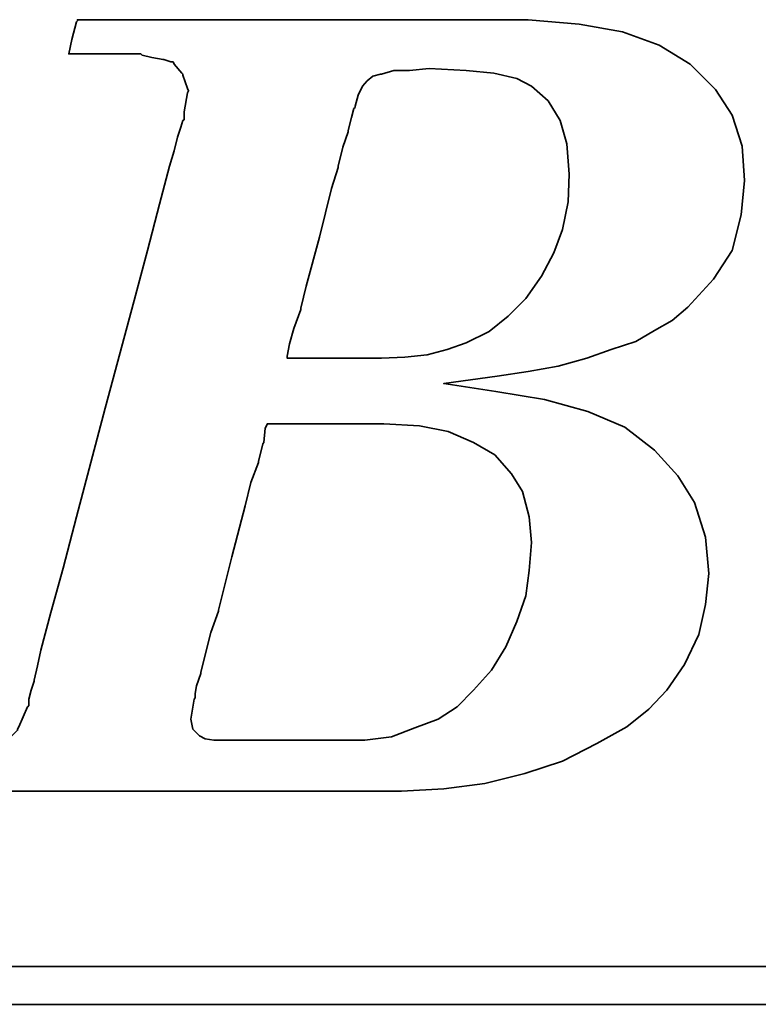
# Model space of a CAD drawing. Header units: inches. Extents: x 8 to 3755, y -1270 to 515.
# Tile 34 of 50: x 480 to 489, y 335 to 347. Entities that reach past the tile are written whole.
import ezdxf

# ---------------------------------------------------------------- set-up
doc = ezdxf.new("R2010")
doc.units = ezdxf.units.IN
doc.layers.add('DIM', color=4, linetype='Continuous')
doc.layers.add('layer 1', color=7, linetype='Continuous')

# ---------------------------------------------------------------- blocks, each defined once
blk = doc.blocks.new('TBI MOTION logo(完整正式版)')
at = {"layer": 'layer 1', "color": 22, "lineweight": 35}
for points, knots in [([(-64.65375, -6.86375), (-64.65375, -6.86375), (-64.84375, -7.29625), (-64.84375, -7.29625), (-64.84375, -7.29625), (-64.84375, -7.29625), (-64.86875, -7.34375), (-64.86875, -7.34375), (-64.86875, -7.34375), (-64.86875, -7.34375), (-64.86875, -7.36875), (-64.86875, -7.36875), (-64.86875, -7.36875), (-64.86875, -7.36875), (-65.15375, -7.65375), (-65.15375, -7.65375), (-65.15375, -7.65375), (-65.15375, -7.65375), (-65.17875, -7.65375), (-65.17875, -7.65375), (-65.17875, -7.65375), (-65.17875, -7.65375), (-65.20375, -7.67875), (-65.20375, -7.67875), (-65.20375, -7.67875), (-65.20375, -7.67875), (-65.58875, -7.87125), (-65.58875, -7.87125), (-65.58875, -7.87125), (-65.58875, -7.87125), (-65.63375, -7.87125), (-65.63375, -7.87125), (-65.63375, -7.87125), (-65.63375, -7.87125), (-65.65875, -7.89375), (-65.65875, -7.89375), (-65.65875, -7.89375), (-65.65875, -7.89375), (-66.09375, -7.94375), (-66.09375, -7.94375), (-66.09375, -7.94375), (-66.09375, -7.94375), (-66.11375, -7.94375), (-66.11375, -7.94375), (-66.11375, -7.94375), (-66.11375, -7.94375), (-66.16375, -7.94375), (-66.16375, -7.94375), (-66.16375, -7.94375), (-66.16375, -7.94375), (-66.30875, -7.94375), (-66.30875, -7.94375), (-66.30875, -7.94375), (-66.30875, -7.94375), (-66.69375, -7.94375), (-66.69375, -7.94375), (-66.69375, -7.94375), (-66.69375, -7.94375), (-67.07375, -7.94375), (-67.07375, -7.94375), (-67.07375, -7.94375), (-67.07375, -7.94375), (-67.12375, -7.94375), (-67.12375, -7.94375), (-67.12375, -7.94375), (-67.12375, -7.94375), (-67.12375, -7.96625), (-67.12375, -7.96625), (-67.12375, -7.96625), (-67.12375, -7.96625), (-67.14875, -7.99125), (-67.14875, -7.99125), (-67.14875, -7.99125), (-67.14875, -7.99125), (-67.24375, -8.34875), (-67.24375, -8.34875), (-67.24375, -8.34875), (-67.24375, -8.34875), (-67.31375, -8.68625), (-67.31375, -8.68625), (-67.31375, -8.68625), (-67.31375, -8.68625), (-67.26875, -8.68625), (-67.26875, -8.68625), (-67.26875, -8.68625), (-67.26875, -8.68625), (-67.07375, -8.68625), (-67.07375, -8.68625), (-67.07375, -8.68625), (-67.07375, -8.68625), (-66.54875, -8.68625), (-66.54875, -8.68625), (-66.54875, -8.68625), (-66.54875, -8.68625), (-65.82625, -8.68625), (-65.82625, -8.68625), (-65.82625, -8.68625), (-65.82625, -8.68625), (-65.01375, -8.68625), (-65.01375, -8.68625), (-65.01375, -8.68625), (-65.01375, -8.68625), (-64.05375, -8.68625), (-64.05375, -8.68625), (-64.05375, -8.68625), (-64.05375, -8.68625), (-62.08375, -8.68625), (-62.08375, -8.68625), (-62.08375, -8.68625), (-62.08375, -8.68625), (-60.06875, -8.68625), (-60.06875, -8.68625), (-60.06875, -8.68625), (-60.06875, -8.68625), (-59.10875, -8.68625), (-59.10875, -8.68625), (-59.10875, -8.68625), (-59.10875, -8.68625), (-58.29375, -8.68625), (-58.29375, -8.68625), (-58.29375, -8.68625), (-58.29375, -8.68625), (-57.57375, -8.68625), (-57.57375, -8.68625), (-57.57375, -8.68625), (-57.57375, -8.68625), (-57.04875, -8.68625), (-57.04875, -8.68625), (-57.04875, -8.68625), (-57.04875, -8.68625), (-56.85375, -8.68625), (-56.85375, -8.68625), (-56.85375, -8.68625), (-56.85375, -8.68625), (-56.70875, -8.68625), (-56.70875, -8.68625), (-56.70875, -8.68625), (-56.70875, -8.68625), (-56.61375, -8.68625), (-56.61375, -8.68625), (-56.61375, -8.68625), (-56.61375, -8.68625), (-56.56875, -8.68625), (-56.56875, -8.68625), (-56.56875, -8.68625), (-56.56875, -8.68625), (-55.65375, -8.63875), (-55.65375, -8.63875), (-55.65375, -8.63875), (-55.65375, -8.63875), (-54.76875, -8.51875), (-54.76875, -8.51875), (-54.76875, -8.51875), (-54.76875, -8.51875), (-53.90375, -8.30375), (-53.90375, -8.30375), (-53.90375, -8.30375), (-53.90375, -8.30375), (-53.08875, -8.03875), (-53.08875, -8.03875), (-53.08875, -8.03875), (-53.08875, -8.03875), (-52.34375, -7.65375), (-52.34375, -7.65375), (-52.34375, -7.65375), (-52.34375, -7.65375), (-51.69875, -7.29625), (-51.69875, -7.29625), (-51.69875, -7.29625), (-51.69875, -7.29625), (-51.21875, -6.91125), (-51.21875, -6.91125), (-51.21875, -6.91125), (-51.21875, -6.91125), (-50.83375, -6.50375), (-50.83375, -6.50375), (-50.83375, -6.50375), (-50.83375, -6.50375), (-50.44875, -5.94875), (-50.44875, -5.94875), (-50.44875, -5.94875), (-50.44875, -5.94875), (-50.13875, -5.30375), (-50.13875, -5.30375), (-50.13875, -5.30375), (-50.13875, -5.30375), (-49.99375, -4.65375), (-49.99375, -4.65375), (-49.99375, -4.65375), (-49.99375, -4.65375), (-49.92375, -3.98375), (-49.92375, -3.98375), (-49.92375, -3.98375), (-49.92375, -3.98375), (-49.99375, -3.19374), (-49.99375, -3.19374), (-49.99375, -3.19374), (-49.99375, -3.19374), (-50.23374, -2.44874), (-50.23374, -2.44874), (-50.23374, -2.44874), (-50.23374, -2.44874), (-50.59375, -1.87374), (-50.59375, -1.87374), (-50.59375, -1.87374), (-50.59375, -1.87374), (-51.09875, -1.31874), (-51.09875, -1.31874), (-51.09875, -1.31874), (-51.09875, -1.31874), (-51.74375, -0.81875), (-51.74375, -0.81875), (-51.74375, -0.81875), (-51.74375, -0.81875), (-52.53875, -0.48125), (-52.53875, -0.48125), (-52.53875, -0.48125), (-52.53875, -0.48125), (-53.47375, -0.21875), (-53.47375, -0.21875), (-53.47375, -0.21875), (-53.47375, -0.21875), (-54.52875, -0.04874), (-54.52875, -0.04874), (-54.52875, -0.04874), (-54.52875, -0.04874), (-55.65375, 0.12125), (-55.65375, 0.12125), (-55.65375, 0.12125), (-55.65375, 0.12125), (-54.50375, 0.28624), (-54.50375, 0.28624), (-54.50375, 0.28624), (-54.50375, 0.28624), (-53.83375, 0.38124), (-53.83375, 0.38124), (-53.83375, 0.38124), (-53.83375, 0.38124), (-53.18375, 0.50125), (-53.18375, 0.50125), (-53.18375, 0.50125), (-53.18375, 0.50125), (-52.55875, 0.66874), (-52.55875, 0.66874), (-52.55875, 0.66874), (-52.55875, 0.66874), (-52.03375, 0.86124), (-52.03375, 0.86124), (-52.03375, 0.86124), (-52.03375, 0.86124), (-51.50374, 1.03124), (-51.50374, 1.03124), (-51.50374, 1.03124), (-51.50374, 1.03124), (-51.09875, 1.27125), (-51.09875, 1.27125), (-51.09875, 1.27125), (-51.09875, 1.27125), (-50.71375, 1.48624), (-50.71375, 1.48624), (-50.71375, 1.48624), (-50.71375, 1.48624), (-50.37625, 1.77625), (-50.37625, 1.77625), (-50.37625, 1.77625), (-50.37625, 1.77625), (-49.82375, 2.37625), (-49.82375, 2.37625), (-49.82375, 2.37625), (-49.82375, 2.37625), (-49.41875, 2.99625), (-49.41875, 2.99625), (-49.41875, 2.99625), (-49.41875, 2.99625), (-49.22375, 3.76625), (-49.22375, 3.76625), (-49.22375, 3.76625), (-49.22375, 3.76625), (-49.15375, 4.50874), (-49.15375, 4.50874), (-49.15375, 4.50874), (-49.15375, 4.50874), (-49.20375, 5.25125), (-49.20375, 5.25125), (-49.20375, 5.25125), (-49.20375, 5.25125), (-49.41875, 5.92625), (-49.41875, 5.92625), (-49.41875, 5.92625), (-49.41875, 5.92625), (-49.77875, 6.47625), (-49.77875, 6.47625), (-49.77875, 6.47625), (-49.77875, 6.47625), (-50.33125, 7.02624), (-50.33125, 7.02624), (-50.33125, 7.02624), (-50.33125, 7.02624), (-51.00125, 7.43625), (-51.00125, 7.43625), (-51.00125, 7.43625), (-51.00125, 7.43625), (-51.79375, 7.72625), (-51.79375, 7.72625), (-51.79375, 7.72625), (-51.79375, 7.72625), (-52.72875, 7.89124), (-52.72875, 7.89124), (-52.72875, 7.89124), (-52.72875, 7.89124), (-53.83375, 7.98625), (-53.83375, 7.98625), (-53.83375, 7.98625), (-53.83375, 7.98625), (-53.92875, 7.98625), (-53.92875, 7.98625), (-53.92875, 7.98625), (-53.92875, 7.98625), (-54.26375, 7.98625), (-54.26375, 7.98625), (-54.26375, 7.98625), (-54.26375, 7.98625), (-54.74375, 7.98625), (-54.74375, 7.98625), (-54.74375, 7.98625), (-54.74375, 7.98625), (-55.36875, 7.98625), (-55.36875, 7.98625), (-55.36875, 7.98625), (-55.36875, 7.98625), (-56.13375, 7.98625), (-56.13375, 7.98625), (-56.13375, 7.98625), (-56.13375, 7.98625), (-56.94875, 7.98625), (-56.94875, 7.98625), (-56.94875, 7.98625), (-56.94875, 7.98625), (-58.77625, 7.98625), (-58.77625, 7.98625), (-58.77625, 7.98625), (-58.77625, 7.98625), (-60.59875, 7.98625), (-60.59875, 7.98625), (-60.59875, 7.98625), (-60.59875, 7.98625), (-61.41375, 7.98625), (-61.41375, 7.98625), (-61.41375, 7.98625), (-61.41375, 7.98625), (-62.17875, 7.98625), (-62.17875, 7.98625), (-62.17875, 7.98625), (-62.17875, 7.98625), (-62.80375, 7.98625), (-62.80375, 7.98625), (-62.80375, 7.98625), (-62.80375, 7.98625), (-63.30625, 7.98625), (-63.30625, 7.98625), (-63.30625, 7.98625), (-63.30625, 7.98625), (-63.57375, 7.98625), (-63.57375, 7.98625), (-63.57375, 7.98625), (-63.57375, 7.98625), (-63.57375, 7.96375), (-63.57375, 7.96375), (-63.57375, 7.96375), (-63.57375, 7.96375), (-63.59875, 7.94125), (-63.59875, 7.94125), (-63.59875, 7.94125), (-63.59875, 7.94125), (-63.69375, 7.55625), (-63.69375, 7.55625), (-63.69375, 7.55625), (-63.69375, 7.55625), (-63.76375, 7.24624), (-63.76375, 7.24624), (-63.76375, 7.24624), (-63.76375, 7.24624), (-63.23875, 7.24624), (-63.23875, 7.24624), (-63.23875, 7.24624), (-63.23875, 7.24624), (-62.75875, 7.24624), (-62.75875, 7.24624), (-62.75875, 7.24624), (-62.75875, 7.24624), (-62.61125, 7.24624), (-62.61125, 7.24624), (-62.61125, 7.24624), (-62.61125, 7.24624), (-62.56625, 7.24624), (-62.56625, 7.24624), (-62.56625, 7.24624), (-62.56625, 7.24624), (-62.22875, 7.24624), (-62.22875, 7.24624), (-62.22875, 7.24624), (-62.22875, 7.24624), (-62.20375, 7.24624), (-62.20375, 7.24624), (-62.20375, 7.24624), (-62.20375, 7.24624), (-62.17875, 7.21875), (-62.17875, 7.21875), (-62.17875, 7.21875), (-62.17875, 7.21875), (-61.96375, 7.17125), (-61.96375, 7.17125), (-61.96375, 7.17125), (-61.96375, 7.17125), (-61.72375, 7.12624), (-61.72375, 7.12624), (-61.72375, 7.12624), (-61.72375, 7.12624), (-61.70375, 7.12624), (-61.70375, 7.12624), (-61.70375, 7.12624), (-61.70375, 7.12624), (-61.55875, 7.07624), (-61.55875, 7.07624), (-61.55875, 7.07624), (-61.55875, 7.07624), (-61.50875, 7.07624), (-61.50875, 7.07624), (-61.50875, 7.07624), (-61.50875, 7.07624), (-61.48375, 7.02624), (-61.48375, 7.02624), (-61.48375, 7.02624), (-61.48375, 7.02624), (-61.31875, 6.83375), (-61.31875, 6.83375), (-61.31875, 6.83375), (-61.31875, 6.83375), (-61.29375, 6.81125), (-61.29375, 6.81125), (-61.29375, 6.81125), (-61.29375, 6.81125), (-61.29375, 6.78625), (-61.29375, 6.78625), (-61.29375, 6.78625), (-61.29375, 6.78625), (-61.19875, 6.50124), (-61.19875, 6.50124), (-61.19875, 6.50124), (-61.19875, 6.50124), (-61.17375, 6.45124), (-61.17375, 6.45124), (-61.17375, 6.45124), (-61.17375, 6.45124), (-61.19875, 6.40625), (-61.19875, 6.40625), (-61.19875, 6.40625), (-61.19875, 6.40625), (-61.26875, 5.99624), (-61.26875, 5.99624), (-61.26875, 5.99624), (-61.26875, 5.99624), (-61.26875, 5.85125), (-61.26875, 5.85125), (-61.26875, 5.85125), (-61.26875, 5.85125), (-61.26875, 5.82625), (-61.26875, 5.82625), (-61.26875, 5.82625), (-61.26875, 5.82625), (-61.29375, 5.80625), (-61.29375, 5.80625), (-61.29375, 5.80625), (-61.29375, 5.80625), (-61.34125, 5.66125), (-61.34125, 5.66125), (-61.34125, 5.66125), (-61.34125, 5.66125), (-61.41375, 5.44625), (-61.41375, 5.44625), (-61.41375, 5.44625), (-61.41375, 5.44625), (-61.48375, 5.15625), (-61.48375, 5.15625), (-61.48375, 5.15625), (-61.48375, 5.15625), (-61.58375, 4.82124), (-61.58375, 4.82124), (-61.58375, 4.82124), (-61.58375, 4.82124), (-61.79875, 4.00375), (-61.79875, 4.00375), (-61.79875, 4.00375), (-61.79875, 4.00375), (-62.05875, 2.99625), (-62.05875, 2.99625), (-62.05875, 2.99625), (-62.05875, 2.99625), (-62.34875, 1.91625), (-62.34875, 1.91625), (-62.34875, 1.91625), (-62.34875, 1.91625), (-62.97375, -0.41124), (-62.97375, -0.41124), (-62.97375, -0.41124), (-62.97375, -0.41124), (-63.59875, -2.75875), (-63.59875, -2.75875), (-63.59875, -2.75875), (-63.59875, -2.75875), (-63.88375, -3.86374), (-63.88375, -3.86374), (-63.88375, -3.86374), (-63.88375, -3.86374), (-64.14875, -4.82374), (-64.14875, -4.82374), (-64.14875, -4.82374), (-64.14875, -4.82374), (-64.36375, -5.64125), (-64.36375, -5.64125), (-64.36375, -5.64125), (-64.36375, -5.64125), (-64.43625, -5.97625), (-64.43625, -5.97625), (-64.43625, -5.97625), (-64.43625, -5.97625), (-64.50875, -6.28625), (-64.50875, -6.28625), (-64.50875, -6.28625), (-64.50875, -6.28625), (-64.50875, -6.30875), (-64.50875, -6.30875), (-64.50875, -6.30875), (-64.50875, -6.30875), (-64.57875, -6.50375), (-64.57875, -6.50375), (-64.57875, -6.50375), (-64.57875, -6.50375), (-64.62875, -6.69625), (-64.62875, -6.69625), (-64.62875, -6.69625), (-64.62875, -6.69625), (-64.62875, -6.76875), (-64.62875, -6.76875), (-64.62875, -6.76875), (-64.62875, -6.76875), (-64.62875, -6.81375), (-64.62875, -6.81375), (-64.62875, -6.81375), (-64.62875, -6.81375), (-64.62875, -6.83875), (-64.62875, -6.83875), (-64.62875, -6.83875), (-64.62875, -6.83875), (-64.65375, -6.86375), (-64.65375, -6.86375)], [0, 0, 0, 0, 0.00719424, 0.00719424, 0.00719424, 0.00719424, 0.01438849, 0.01438849, 0.01438849, 0.01438849, 0.02158273, 0.02158273, 0.02158273, 0.02158273, 0.02877698, 0.02877698, 0.02877698, 0.02877698, 0.03597122, 0.03597122, 0.03597122, 0.03597122, 0.04316547, 0.04316547, 0.04316547, 0.04316547, 0.05035971, 0.05035971, 0.05035971, 0.05035971, 0.05755396, 0.05755396, 0.05755396, 0.05755396, 0.0647482, 0.0647482, 0.0647482, 0.0647482, 0.07194245, 0.07194245, 0.07194245, 0.07194245, 0.07913669, 0.07913669, 0.07913669, 0.07913669, 0.08633094, 0.08633094, 0.08633094, 0.08633094, 0.09352518, 0.09352518, 0.09352518, 0.09352518, 0.10071942, 0.10071942, 0.10071942, 0.10071942, 0.10791367, 0.10791367, 0.10791367, 0.10791367, 0.11510791, 0.11510791, 0.11510791, 0.11510791, 0.12230216, 0.12230216, 0.12230216, 0.12230216, 0.1294964, 0.1294964, 0.1294964, 0.1294964, 0.13669065, 0.13669065, 0.13669065, 0.13669065, 0.14388489, 0.14388489, 0.14388489, 0.14388489, 0.15107914, 0.15107914, 0.15107914, 0.15107914, 0.15827338, 0.15827338, 0.15827338, 0.15827338, 0.16546763, 0.16546763, 0.16546763, 0.16546763, 0.17266187, 0.17266187, 0.17266187, 0.17266187, 0.17985612, 0.17985612, 0.17985612, 0.17985612, 0.18705036, 0.18705036, 0.18705036, 0.18705036, 0.1942446, 0.1942446, 0.1942446, 0.1942446, 0.20143885, 0.20143885, 0.20143885, 0.20143885, 0.20863309, 0.20863309, 0.20863309, 0.20863309, 0.21582734, 0.21582734, 0.21582734, 0.21582734, 0.22302158, 0.22302158, 0.22302158, 0.22302158, 0.23021583, 0.23021583, 0.23021583, 0.23021583, 0.23741007, 0.23741007, 0.23741007, 0.23741007, 0.24460432, 0.24460432, 0.24460432, 0.24460432, 0.25179856, 0.25179856, 0.25179856, 0.25179856, 0.25899281, 0.25899281, 0.25899281, 0.25899281, 0.26618705, 0.26618705, 0.26618705, 0.26618705, 0.27338129, 0.27338129, 0.27338129, 0.27338129, 0.28057554, 0.28057554, 0.28057554, 0.28057554, 0.28776978, 0.28776978, 0.28776978, 0.28776978, 0.29496403, 0.29496403, 0.29496403, 0.29496403, 0.30215827, 0.30215827, 0.30215827, 0.30215827, 0.30935252, 0.30935252, 0.30935252, 0.30935252, 0.31654676, 0.31654676, 0.31654676, 0.31654676, 0.32374101, 0.32374101, 0.32374101, 0.32374101, 0.33093525, 0.33093525, 0.33093525, 0.33093525, 0.3381295, 0.3381295, 0.3381295, 0.3381295, 0.34532374, 0.34532374, 0.34532374, 0.34532374, 0.35251799, 0.35251799, 0.35251799, 0.35251799, 0.35971223, 0.35971223, 0.35971223, 0.35971223, 0.36690647, 0.36690647, 0.36690647, 0.36690647, 0.37410072, 0.37410072, 0.37410072, 0.37410072, 0.38129496, 0.38129496, 0.38129496, 0.38129496, 0.38848921, 0.38848921, 0.38848921, 0.38848921, 0.39568345, 0.39568345, 0.39568345, 0.39568345, 0.4028777, 0.4028777, 0.4028777, 0.4028777, 0.41007194, 0.41007194, 0.41007194, 0.41007194, 0.41726619, 0.41726619, 0.41726619, 0.41726619, 0.42446043, 0.42446043, 0.42446043, 0.42446043, 0.43165468, 0.43165468, 0.43165468, 0.43165468, 0.43884892, 0.43884892, 0.43884892, 0.43884892, 0.44604317, 0.44604317, 0.44604317, 0.44604317, 0.45323741, 0.45323741, 0.45323741, 0.45323741, 0.46043165, 0.46043165, 0.46043165, 0.46043165, 0.4676259, 0.4676259, 0.4676259, 0.4676259, 0.47482014, 0.47482014, 0.47482014, 0.47482014, 0.48201439, 0.48201439, 0.48201439, 0.48201439, 0.48920863, 0.48920863, 0.48920863, 0.48920863, 0.49640288, 0.49640288, 0.49640288, 0.49640288, 0.50359712, 0.50359712, 0.50359712, 0.50359712, 0.51079137, 0.51079137, 0.51079137, 0.51079137, 0.51798561, 0.51798561, 0.51798561, 0.51798561, 0.52517986, 0.52517986, 0.52517986, 0.52517986, 0.5323741, 0.5323741, 0.5323741, 0.5323741, 0.53956835, 0.53956835, 0.53956835, 0.53956835, 0.54676259, 0.54676259, 0.54676259, 0.54676259, 0.55395683, 0.55395683, 0.55395683, 0.55395683, 0.56115108, 0.56115108, 0.56115108, 0.56115108, 0.56834532, 0.56834532, 0.56834532, 0.56834532, 0.57553957, 0.57553957, 0.57553957, 0.57553957, 0.58273381, 0.58273381, 0.58273381, 0.58273381, 0.58992806, 0.58992806, 0.58992806, 0.58992806, 0.5971223, 0.5971223, 0.5971223, 0.5971223, 0.60431655, 0.60431655, 0.60431655, 0.60431655, 0.61151079, 0.61151079, 0.61151079, 0.61151079, 0.61870504, 0.61870504, 0.61870504, 0.61870504, 0.62589928, 0.62589928, 0.62589928, 0.62589928, 0.63309353, 0.63309353, 0.63309353, 0.63309353, 0.64028777, 0.64028777, 0.64028777, 0.64028777, 0.64748201, 0.64748201, 0.64748201, 0.64748201, 0.65467626, 0.65467626, 0.65467626, 0.65467626, 0.6618705, 0.6618705, 0.6618705, 0.6618705, 0.66906475, 0.66906475, 0.66906475, 0.66906475, 0.67625899, 0.67625899, 0.67625899, 0.67625899, 0.68345324, 0.68345324, 0.68345324, 0.68345324, 0.69064748, 0.69064748, 0.69064748, 0.69064748, 0.69784173, 0.69784173, 0.69784173, 0.69784173, 0.70503597, 0.70503597, 0.70503597, 0.70503597, 0.71223022, 0.71223022, 0.71223022, 0.71223022, 0.71942446, 0.71942446, 0.71942446, 0.71942446, 0.72661871, 0.72661871, 0.72661871, 0.72661871, 0.73381295, 0.73381295, 0.73381295, 0.73381295, 0.74100719, 0.74100719, 0.74100719, 0.74100719, 0.74820144, 0.74820144, 0.74820144, 0.74820144, 0.75539568, 0.75539568, 0.75539568, 0.75539568, 0.76258993, 0.76258993, 0.76258993, 0.76258993, 0.76978417, 0.76978417, 0.76978417, 0.76978417, 0.77697842, 0.77697842, 0.77697842, 0.77697842, 0.78417266, 0.78417266, 0.78417266, 0.78417266, 0.79136691, 0.79136691, 0.79136691, 0.79136691, 0.79856115, 0.79856115, 0.79856115, 0.79856115, 0.8057554, 0.8057554, 0.8057554, 0.8057554, 0.81294964, 0.81294964, 0.81294964, 0.81294964, 0.82014388, 0.82014388, 0.82014388, 0.82014388, 0.82733813, 0.82733813, 0.82733813, 0.82733813, 0.83453237, 0.83453237, 0.83453237, 0.83453237, 0.84172662, 0.84172662, 0.84172662, 0.84172662, 0.84892086, 0.84892086, 0.84892086, 0.84892086, 0.85611511, 0.85611511, 0.85611511, 0.85611511, 0.86330935, 0.86330935, 0.86330935, 0.86330935, 0.8705036, 0.8705036, 0.8705036, 0.8705036, 0.87769784, 0.87769784, 0.87769784, 0.87769784, 0.88489209, 0.88489209, 0.88489209, 0.88489209, 0.89208633, 0.89208633, 0.89208633, 0.89208633, 0.89928058, 0.89928058, 0.89928058, 0.89928058, 0.90647482, 0.90647482, 0.90647482, 0.90647482, 0.91366906, 0.91366906, 0.91366906, 0.91366906, 0.92086331, 0.92086331, 0.92086331, 0.92086331, 0.92805755, 0.92805755, 0.92805755, 0.92805755, 0.9352518, 0.9352518, 0.9352518, 0.9352518, 0.94244604, 0.94244604, 0.94244604, 0.94244604, 0.94964029, 0.94964029, 0.94964029, 0.94964029, 0.95683453, 0.95683453, 0.95683453, 0.95683453, 0.96402878, 0.96402878, 0.96402878, 0.96402878, 0.97122302, 0.97122302, 0.97122302, 0.97122302, 0.97841727, 0.97841727, 0.97841727, 0.97841727, 0.98561151, 0.98561151, 0.98561151, 0.98561151, 0.99280576, 0.99280576, 0.99280576, 0.99280576, 1, 1, 1, 1]), ([(-57.50375, 6.35625), (-57.50375, 6.35625), (-57.57375, 6.11625), (-57.57375, 6.11625), (-57.57375, 6.11625), (-57.57375, 6.11625), (-57.57375, 6.09125), (-57.57375, 6.09125), (-57.57375, 6.09125), (-57.57375, 6.09125), (-57.59875, 6.06625), (-57.59875, 6.06625), (-57.59875, 6.06625), (-57.59875, 6.06625), (-57.64875, 5.87625), (-57.64875, 5.87625), (-57.64875, 5.87625), (-57.64875, 5.87625), (-57.71875, 5.58875), (-57.71875, 5.58875), (-57.71875, 5.58875), (-57.71875, 5.58875), (-57.71875, 5.56625), (-57.71875, 5.56625), (-57.71875, 5.56625), (-57.71875, 5.56625), (-57.83875, 5.23125), (-57.83875, 5.23125), (-57.83875, 5.23125), (-57.83875, 5.23125), (-57.93625, 4.82124), (-57.93625, 4.82124), (-57.93625, 4.82124), (-57.93625, 4.82124), (-57.93625, 4.79624), (-57.93625, 4.79624), (-57.93625, 4.79624), (-57.93625, 4.79624), (-58.07875, 4.34125), (-58.07875, 4.34125), (-58.07875, 4.34125), (-58.07875, 4.34125), (-58.34375, 3.28625), (-58.34375, 3.28625), (-58.34375, 3.28625), (-58.34375, 3.28625), (-58.62875, 2.23124), (-58.62875, 2.23124), (-58.62875, 2.23124), (-58.62875, 2.23124), (-58.74875, 1.75125), (-58.74875, 1.75125), (-58.74875, 1.75125), (-58.74875, 1.75125), (-58.74875, 1.72625), (-58.74875, 1.72625), (-58.74875, 1.72625), (-58.74875, 1.72625), (-58.89375, 1.31625), (-58.89375, 1.31625), (-58.89375, 1.31625), (-58.89375, 1.31625), (-58.98875, 0.98124), (-58.98875, 0.98124), (-58.98875, 0.98124), (-58.98875, 0.98124), (-59.03875, 0.71625), (-59.03875, 0.71625), (-59.03875, 0.71625), (-59.03875, 0.71625), (-59.03875, 0.66874), (-59.03875, 0.66874), (-59.03875, 0.66874), (-59.03875, 0.66874), (-58.91875, 0.66874), (-58.91875, 0.66874), (-58.91875, 0.66874), (-58.91875, 0.66874), (-58.53375, 0.66874), (-58.53375, 0.66874), (-58.53375, 0.66874), (-58.53375, 0.66874), (-58.10375, 0.66874), (-58.10375, 0.66874), (-58.10375, 0.66874), (-58.10375, 0.66874), (-57.66875, 0.66874), (-57.66875, 0.66874), (-57.66875, 0.66874), (-57.66875, 0.66874), (-57.33375, 0.66874), (-57.33375, 0.66874), (-57.33375, 0.66874), (-57.33375, 0.66874), (-57.09375, 0.66874), (-57.09375, 0.66874), (-57.09375, 0.66874), (-57.09375, 0.66874), (-56.99875, 0.66874), (-56.99875, 0.66874), (-56.99875, 0.66874), (-56.99875, 0.66874), (-56.49375, 0.69374), (-56.49375, 0.69374), (-56.49375, 0.69374), (-56.49375, 0.69374), (-56.01375, 0.74374), (-56.01375, 0.74374), (-56.01375, 0.74374), (-56.01375, 0.74374), (-55.58375, 0.86124), (-55.58375, 0.86124), (-55.58375, 0.86124), (-55.58375, 0.86124), (-55.17375, 1.00624), (-55.17375, 1.00624), (-55.17375, 1.00624), (-55.17375, 1.00624), (-54.67375, 1.24625), (-54.67375, 1.24625), (-54.67375, 1.24625), (-54.67375, 1.24625), (-54.26375, 1.58124), (-54.26375, 1.58124), (-54.26375, 1.58124), (-54.26375, 1.58124), (-53.87875, 1.96374), (-53.87875, 1.96374), (-53.87875, 1.96374), (-53.87875, 1.96374), (-53.54375, 2.44625), (-53.54375, 2.44625), (-53.54375, 2.44625), (-53.54375, 2.44625), (-53.27875, 2.95125), (-53.27875, 2.95125), (-53.27875, 2.95125), (-53.27875, 2.95125), (-53.08875, 3.45124), (-53.08875, 3.45124), (-53.08875, 3.45124), (-53.08875, 3.45124), (-52.96875, 4.05124), (-52.96875, 4.05124), (-52.96875, 4.05124), (-52.96875, 4.05124), (-52.94375, 4.65125), (-52.94375, 4.65125), (-52.94375, 4.65125), (-52.94375, 4.65125), (-52.99375, 5.30125), (-52.99375, 5.30125), (-52.99375, 5.30125), (-52.99375, 5.30125), (-53.13875, 5.80625), (-53.13875, 5.80625), (-53.13875, 5.80625), (-53.13875, 5.80625), (-53.39875, 6.23625), (-53.39875, 6.23625), (-53.39875, 6.23625), (-53.39875, 6.23625), (-53.75875, 6.54875), (-53.75875, 6.54875), (-53.75875, 6.54875), (-53.75875, 6.54875), (-54.07375, 6.71625), (-54.07375, 6.71625), (-54.07375, 6.71625), (-54.07375, 6.71625), (-54.57375, 6.83375), (-54.57375, 6.83375), (-54.57375, 6.83375), (-54.57375, 6.83375), (-55.17375, 6.88625), (-55.17375, 6.88625), (-55.17375, 6.88625), (-55.17375, 6.88625), (-55.96875, 6.93125), (-55.96875, 6.93125), (-55.96875, 6.93125), (-55.96875, 6.93125), (-56.39875, 6.88625), (-56.39875, 6.88625), (-56.39875, 6.88625), (-56.39875, 6.88625), (-56.42125, 6.88625), (-56.42125, 6.88625), (-56.42125, 6.88625), (-56.42125, 6.88625), (-56.73375, 6.88625), (-56.73375, 6.88625), (-56.73375, 6.88625), (-56.73375, 6.88625), (-56.99875, 6.81125), (-56.99875, 6.81125), (-56.99875, 6.81125), (-56.99875, 6.81125), (-57.02375, 6.81125), (-57.02375, 6.81125), (-57.02375, 6.81125), (-57.02375, 6.81125), (-57.18875, 6.76625), (-57.18875, 6.76625), (-57.18875, 6.76625), (-57.18875, 6.76625), (-57.30875, 6.66625), (-57.30875, 6.66625), (-57.30875, 6.66625), (-57.30875, 6.66625), (-57.40875, 6.54875), (-57.40875, 6.54875), (-57.40875, 6.54875), (-57.40875, 6.54875), (-57.50375, 6.35625), (-57.50375, 6.35625)], [0, 0, 0, 0, 0.01851852, 0.01851852, 0.01851852, 0.01851852, 0.03703704, 0.03703704, 0.03703704, 0.03703704, 0.05555556, 0.05555556, 0.05555556, 0.05555556, 0.07407407, 0.07407407, 0.07407407, 0.07407407, 0.09259259, 0.09259259, 0.09259259, 0.09259259, 0.11111111, 0.11111111, 0.11111111, 0.11111111, 0.12962963, 0.12962963, 0.12962963, 0.12962963, 0.14814815, 0.14814815, 0.14814815, 0.14814815, 0.16666667, 0.16666667, 0.16666667, 0.16666667, 0.18518519, 0.18518519, 0.18518519, 0.18518519, 0.2037037, 0.2037037, 0.2037037, 0.2037037, 0.22222222, 0.22222222, 0.22222222, 0.22222222, 0.24074074, 0.24074074, 0.24074074, 0.24074074, 0.25925926, 0.25925926, 0.25925926, 0.25925926, 0.27777778, 0.27777778, 0.27777778, 0.27777778, 0.2962963, 0.2962963, 0.2962963, 0.2962963, 0.31481481, 0.31481481, 0.31481481, 0.31481481, 0.33333333, 0.33333333, 0.33333333, 0.33333333, 0.35185185, 0.35185185, 0.35185185, 0.35185185, 0.37037037, 0.37037037, 0.37037037, 0.37037037, 0.38888889, 0.38888889, 0.38888889, 0.38888889, 0.40740741, 0.40740741, 0.40740741, 0.40740741, 0.42592593, 0.42592593, 0.42592593, 0.42592593, 0.44444444, 0.44444444, 0.44444444, 0.44444444, 0.46296296, 0.46296296, 0.46296296, 0.46296296, 0.48148148, 0.48148148, 0.48148148, 0.48148148, 0.5, 0.5, 0.5, 0.5, 0.51851852, 0.51851852, 0.51851852, 0.51851852, 0.53703704, 0.53703704, 0.53703704, 0.53703704, 0.55555556, 0.55555556, 0.55555556, 0.55555556, 0.57407407, 0.57407407, 0.57407407, 0.57407407, 0.59259259, 0.59259259, 0.59259259, 0.59259259, 0.61111111, 0.61111111, 0.61111111, 0.61111111, 0.62962963, 0.62962963, 0.62962963, 0.62962963, 0.64814815, 0.64814815, 0.64814815, 0.64814815, 0.66666667, 0.66666667, 0.66666667, 0.66666667, 0.68518519, 0.68518519, 0.68518519, 0.68518519, 0.7037037, 0.7037037, 0.7037037, 0.7037037, 0.72222222, 0.72222222, 0.72222222, 0.72222222, 0.74074074, 0.74074074, 0.74074074, 0.74074074, 0.75925926, 0.75925926, 0.75925926, 0.75925926, 0.77777778, 0.77777778, 0.77777778, 0.77777778, 0.7962963, 0.7962963, 0.7962963, 0.7962963, 0.81481481, 0.81481481, 0.81481481, 0.81481481, 0.83333333, 0.83333333, 0.83333333, 0.83333333, 0.85185185, 0.85185185, 0.85185185, 0.85185185, 0.87037037, 0.87037037, 0.87037037, 0.87037037, 0.88888889, 0.88888889, 0.88888889, 0.88888889, 0.90740741, 0.90740741, 0.90740741, 0.90740741, 0.92592593, 0.92592593, 0.92592593, 0.92592593, 0.94444444, 0.94444444, 0.94444444, 0.94444444, 0.96296296, 0.96296296, 0.96296296, 0.96296296, 0.98148148, 0.98148148, 0.98148148, 0.98148148, 1, 1, 1, 1]), ([(-61.03125, -6.57375), (-61.03125, -6.57375), (-61.03125, -6.67125), (-61.03125, -6.67125), (-61.03125, -6.67125), (-61.03125, -6.67125), (-61.05375, -6.69625), (-61.05375, -6.69625), (-61.05375, -6.69625), (-61.05375, -6.69625), (-61.12375, -7.12875), (-61.12375, -7.12875), (-61.12375, -7.12875), (-61.12375, -7.12875), (-61.07875, -7.34375), (-61.07875, -7.34375), (-61.07875, -7.34375), (-61.07875, -7.34375), (-60.93375, -7.48875), (-60.93375, -7.48875), (-60.93375, -7.48875), (-60.93375, -7.48875), (-60.81375, -7.55625), (-60.81375, -7.55625), (-60.81375, -7.55625), (-60.81375, -7.55625), (-60.62375, -7.58375), (-60.62375, -7.58375), (-60.62375, -7.58375), (-60.62375, -7.58375), (-60.30875, -7.58375), (-60.30875, -7.58375), (-60.30875, -7.58375), (-60.30875, -7.58375), (-59.97375, -7.58375), (-59.97375, -7.58375), (-59.97375, -7.58375), (-59.97375, -7.58375), (-59.87875, -7.58375), (-59.87875, -7.58375), (-59.87875, -7.58375), (-59.87875, -7.58375), (-59.63625, -7.58375), (-59.63625, -7.58375), (-59.63625, -7.58375), (-59.63625, -7.58375), (-58.96875, -7.58375), (-58.96875, -7.58375), (-58.96875, -7.58375), (-58.96875, -7.58375), (-58.29375, -7.58375), (-58.29375, -7.58375), (-58.29375, -7.58375), (-58.29375, -7.58375), (-58.05375, -7.58375), (-58.05375, -7.58375), (-58.05375, -7.58375), (-58.05375, -7.58375), (-57.98375, -7.58375), (-57.98375, -7.58375), (-57.98375, -7.58375), (-57.98375, -7.58375), (-57.35875, -7.58375), (-57.35875, -7.58375), (-57.35875, -7.58375), (-57.35875, -7.58375), (-56.78375, -7.50875), (-56.78375, -7.50875), (-56.78375, -7.50875), (-56.78375, -7.50875), (-56.27875, -7.31875), (-56.27875, -7.31875), (-56.27875, -7.31875), (-56.27875, -7.31875), (-55.77375, -7.12875), (-55.77375, -7.12875), (-55.77375, -7.12875), (-55.77375, -7.12875), (-55.36875, -6.86375), (-55.36875, -6.86375), (-55.36875, -6.86375), (-55.36875, -6.86375), (-55.00875, -6.50375), (-55.00875, -6.50375), (-55.00875, -6.50375), (-55.00875, -6.50375), (-54.62375, -6.06875), (-54.62375, -6.06875), (-54.62375, -6.06875), (-54.62375, -6.06875), (-54.31375, -5.56875), (-54.31375, -5.56875), (-54.31375, -5.56875), (-54.31375, -5.56875), (-54.07375, -5.01625), (-54.07375, -5.01625), (-54.07375, -5.01625), (-54.07375, -5.01625), (-53.87875, -4.46374), (-53.87875, -4.46374), (-53.87875, -4.46374), (-53.87875, -4.46374), (-53.80875, -3.91375), (-53.80875, -3.91375), (-53.80875, -3.91375), (-53.80875, -3.91375), (-53.75875, -3.31375), (-53.75875, -3.31375), (-53.75875, -3.31375), (-53.75875, -3.31375), (-53.80875, -2.75875), (-53.80875, -2.75875), (-53.80875, -2.75875), (-53.80875, -2.75875), (-53.95375, -2.20875), (-53.95375, -2.20875), (-53.95375, -2.20875), (-53.95375, -2.20875), (-54.19375, -1.82625), (-54.19375, -1.82625), (-54.19375, -1.82625), (-54.19375, -1.82625), (-54.55375, -1.41875), (-54.55375, -1.41875), (-54.55375, -1.41875), (-54.55375, -1.41875), (-55.00875, -1.15125), (-55.00875, -1.15125), (-55.00875, -1.15125), (-55.00875, -1.15125), (-55.56125, -0.91375), (-55.56125, -0.91375), (-55.56125, -0.91375), (-55.56125, -0.91375), (-56.18125, -0.79375), (-56.18125, -0.79375), (-56.18125, -0.79375), (-56.18125, -0.79375), (-56.94875, -0.74374), (-56.94875, -0.74374), (-56.94875, -0.74374), (-56.94875, -0.74374), (-56.99875, -0.74374), (-56.99875, -0.74374), (-56.99875, -0.74374), (-56.99875, -0.74374), (-57.09375, -0.74374), (-57.09375, -0.74374), (-57.09375, -0.74374), (-57.09375, -0.74374), (-57.38375, -0.74374), (-57.38375, -0.74374), (-57.38375, -0.74374), (-57.38375, -0.74374), (-57.76875, -0.74374), (-57.76875, -0.74374), (-57.76875, -0.74374), (-57.76875, -0.74374), (-58.24625, -0.74374), (-58.24625, -0.74374), (-58.24625, -0.74374), (-58.24625, -0.74374), (-58.72875, -0.74374), (-58.72875, -0.74374), (-58.72875, -0.74374), (-58.72875, -0.74374), (-59.20875, -0.74374), (-59.20875, -0.74374), (-59.20875, -0.74374), (-59.20875, -0.74374), (-59.46875, -0.74374), (-59.46875, -0.74374), (-59.46875, -0.74374), (-59.46875, -0.74374), (-59.51625, -0.83875), (-59.51625, -0.83875), (-59.51625, -0.83875), (-59.51625, -0.83875), (-59.54375, -1.15125), (-59.54375, -1.15125), (-59.54375, -1.15125), (-59.54375, -1.15125), (-59.56375, -1.17874), (-59.56375, -1.17874), (-59.56375, -1.17874), (-59.56375, -1.17874), (-59.66375, -1.55875), (-59.66375, -1.55875), (-59.66375, -1.55875), (-59.66375, -1.55875), (-59.66375, -1.58375), (-59.66375, -1.58375), (-59.66375, -1.58375), (-59.66375, -1.58375), (-59.82875, -2.01874), (-59.82875, -2.01874), (-59.82875, -2.01874), (-59.82875, -2.01874), (-59.94875, -2.52125), (-59.94875, -2.52125), (-59.94875, -2.52125), (-59.94875, -2.52125), (-60.23875, -3.62375), (-60.23875, -3.62375), (-60.23875, -3.62375), (-60.23875, -3.62375), (-60.52375, -4.77624), (-60.52375, -4.77624), (-60.52375, -4.77624), (-60.52375, -4.77624), (-60.52375, -4.79874), (-60.52375, -4.79874), (-60.52375, -4.79874), (-60.52375, -4.79874), (-60.69125, -5.25375), (-60.69125, -5.25375), (-60.69125, -5.25375), (-60.69125, -5.25375), (-60.81375, -5.73625), (-60.81375, -5.73625), (-60.81375, -5.73625), (-60.81375, -5.73625), (-60.90875, -6.11875), (-60.90875, -6.11875), (-60.90875, -6.11875), (-60.90875, -6.11875), (-60.90875, -6.14375), (-60.90875, -6.14375), (-60.90875, -6.14375), (-60.90875, -6.14375), (-61.00375, -6.40875), (-61.00375, -6.40875), (-61.00375, -6.40875), (-61.00375, -6.40875), (-61.03125, -6.57375), (-61.03125, -6.57375)], [0, 0, 0, 0, 0.01694915, 0.01694915, 0.01694915, 0.01694915, 0.03389831, 0.03389831, 0.03389831, 0.03389831, 0.05084746, 0.05084746, 0.05084746, 0.05084746, 0.06779661, 0.06779661, 0.06779661, 0.06779661, 0.08474576, 0.08474576, 0.08474576, 0.08474576, 0.10169492, 0.10169492, 0.10169492, 0.10169492, 0.11864407, 0.11864407, 0.11864407, 0.11864407, 0.13559322, 0.13559322, 0.13559322, 0.13559322, 0.15254237, 0.15254237, 0.15254237, 0.15254237, 0.16949153, 0.16949153, 0.16949153, 0.16949153, 0.18644068, 0.18644068, 0.18644068, 0.18644068, 0.20338983, 0.20338983, 0.20338983, 0.20338983, 0.22033898, 0.22033898, 0.22033898, 0.22033898, 0.23728814, 0.23728814, 0.23728814, 0.23728814, 0.25423729, 0.25423729, 0.25423729, 0.25423729, 0.27118644, 0.27118644, 0.27118644, 0.27118644, 0.28813559, 0.28813559, 0.28813559, 0.28813559, 0.30508475, 0.30508475, 0.30508475, 0.30508475, 0.3220339, 0.3220339, 0.3220339, 0.3220339, 0.33898305, 0.33898305, 0.33898305, 0.33898305, 0.3559322, 0.3559322, 0.3559322, 0.3559322, 0.37288136, 0.37288136, 0.37288136, 0.37288136, 0.38983051, 0.38983051, 0.38983051, 0.38983051, 0.40677966, 0.40677966, 0.40677966, 0.40677966, 0.42372881, 0.42372881, 0.42372881, 0.42372881, 0.44067797, 0.44067797, 0.44067797, 0.44067797, 0.45762712, 0.45762712, 0.45762712, 0.45762712, 0.47457627, 0.47457627, 0.47457627, 0.47457627, 0.49152542, 0.49152542, 0.49152542, 0.49152542, 0.50847458, 0.50847458, 0.50847458, 0.50847458, 0.52542373, 0.52542373, 0.52542373, 0.52542373, 0.54237288, 0.54237288, 0.54237288, 0.54237288, 0.55932203, 0.55932203, 0.55932203, 0.55932203, 0.57627119, 0.57627119, 0.57627119, 0.57627119, 0.59322034, 0.59322034, 0.59322034, 0.59322034, 0.61016949, 0.61016949, 0.61016949, 0.61016949, 0.62711864, 0.62711864, 0.62711864, 0.62711864, 0.6440678, 0.6440678, 0.6440678, 0.6440678, 0.66101695, 0.66101695, 0.66101695, 0.66101695, 0.6779661, 0.6779661, 0.6779661, 0.6779661, 0.69491525, 0.69491525, 0.69491525, 0.69491525, 0.71186441, 0.71186441, 0.71186441, 0.71186441, 0.72881356, 0.72881356, 0.72881356, 0.72881356, 0.74576271, 0.74576271, 0.74576271, 0.74576271, 0.76271186, 0.76271186, 0.76271186, 0.76271186, 0.77966102, 0.77966102, 0.77966102, 0.77966102, 0.79661017, 0.79661017, 0.79661017, 0.79661017, 0.81355932, 0.81355932, 0.81355932, 0.81355932, 0.83050847, 0.83050847, 0.83050847, 0.83050847, 0.84745763, 0.84745763, 0.84745763, 0.84745763, 0.86440678, 0.86440678, 0.86440678, 0.86440678, 0.88135593, 0.88135593, 0.88135593, 0.88135593, 0.89830508, 0.89830508, 0.89830508, 0.89830508, 0.91525424, 0.91525424, 0.91525424, 0.91525424, 0.93220339, 0.93220339, 0.93220339, 0.93220339, 0.94915254, 0.94915254, 0.94915254, 0.94915254, 0.96610169, 0.96610169, 0.96610169, 0.96610169, 0.98305085, 0.98305085, 0.98305085, 0.98305085, 1, 1, 1, 1]), ([(75.90875, -9.47875), (75.90875, -9.47875), (75.90875, -12.28625), (75.90875, -12.28625), (75.90875, -12.28625), (75.90875, -12.28625), (75.90875, -12.47875), (75.90875, -12.47875), (75.90875, -12.47875), (75.90875, -12.47875), (75.71625, -12.47875), (75.71625, -12.47875), (75.71625, -12.47875), (75.71625, -12.47875), (-88.32875, -12.47875), (-88.32875, -12.47875), (-88.32875, -12.47875), (-88.32875, -12.47875), (-88.32875, -13.29375), (-88.32875, -13.29375), (-88.32875, -13.29375), (-88.32875, -13.29375), (82.89125, -13.29375), (82.89125, -13.29375), (82.89125, -13.29375), (82.89125, -13.29375), (75.90875, -9.47875), (75.90875, -9.47875)], [0, 0, 0, 0, 0.14285714, 0.14285714, 0.14285714, 0.14285714, 0.28571429, 0.28571429, 0.28571429, 0.28571429, 0.42857143, 0.42857143, 0.42857143, 0.42857143, 0.57142857, 0.57142857, 0.57142857, 0.57142857, 0.71428571, 0.71428571, 0.71428571, 0.71428571, 0.85714286, 0.85714286, 0.85714286, 0.85714286, 1, 1, 1, 1])]:
    blk.add_open_spline(points, degree=3, knots=knots, dxfattribs=at)

msp = doc.modelspace()

# ---------------------------------------------------------------- block references
at = {"layer": 'DIM', "color": 7, "xscale": 0.5321023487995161, "yscale": 0.5321023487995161, "zscale": 0.5321023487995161}
msp.add_blockref('TBI MOTION logo(完整正式版)', (514.741, 342.54), dxfattribs=at)

doc.saveas('drawing.dxf')
